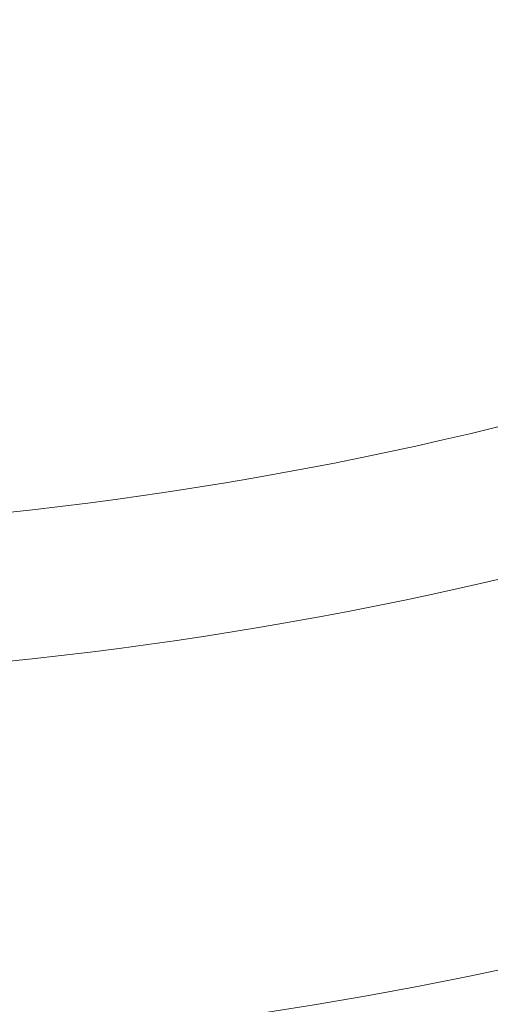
# Model space of a CAD drawing. Header units: millimetres. Extents: x 28 to 2257, y 19 to 785.
# Tile 17 of 55: x 1043 to 1062, y 376 to 416. Entities that reach past the tile are written whole.
import ezdxf

# ---------------------------------------------------------------- set-up
doc = ezdxf.new("R2010")
doc.units = ezdxf.units.MM
doc.layers.add('1', color=7, linetype='Continuous', true_color=0xffffff)

msp = doc.modelspace()

# ---------------------------------------------------------------- linework, layer by layer
at = {"layer": '1', "color": 155, "linetype": 'Continuous', "lineweight": 18}
for radius in [191, 177.917, 173.281]:
    msp.add_circle((1026.045, 547.094), radius, dxfattribs=at)
for radius, start, end in [(157.803, 275.78031, 24.10625), (151.776, 276.03, 23.93437)]:
    msp.add_arc((1026.045, 547.094), radius, start, end, dxfattribs=at)

doc.saveas('drawing.dxf')
